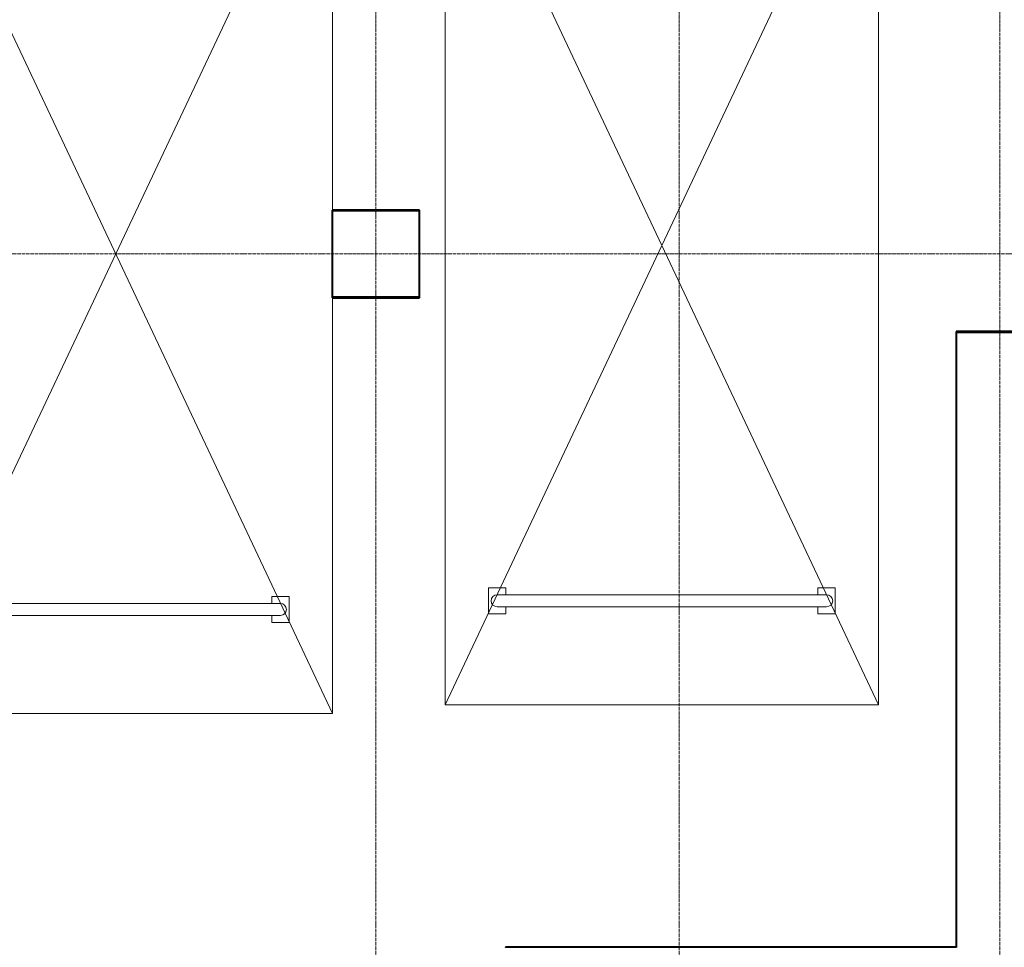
# Model space of a CAD drawing. Header units: millimetres. Extents: x -111 to 116289, y -9307 to 73893.
# Tile 73 of 128: x 40320 to 45998, y 43315 to 48665. Entities that reach past the tile are written whole.
import ezdxf

# ---------------------------------------------------------------- set-up
doc = ezdxf.new("R2010")
doc.units = ezdxf.units.MM
doc.linetypes.add('ADSK_Линия сетки', pattern=[25, 20, -2.5, 0, -2.5])
for name, color, linetype, lineweight in [('Оси', 7, 'Continuous', 9), ('Парковка', 7, 'Continuous', 18), ('Перекрытия', 7, 'Continuous', 18), ('Стены разрез', 7, 'Continuous', 40)]:
    doc.layers.add(name, color=color, linetype=linetype, lineweight=lineweight)

# ---------------------------------------------------------------- blocks, each defined once
blk = doc.blocks.new('199_Парковочные места 3 класса и МГН - Средний класс-5604847-Оборудование_B2_-11_400__На лист секция 5_-11_400')
at = {"layer": 'Парковка', "color": 253, "true_color": 0xaaaaaa}
for p, q in [((0, -5300), (2500, 0)), ((0, 0), (2500, -5300)), ((0, -5300), (0, 0)), ((0, 0), (2500, 0)), ((2500, 0), (2500, -5300)), ((250, -4625), (250, -4775)), ((250, -4625), (350, -4625)), ((350, -4625), (350, -4665)), ((2150, -4625), (2150, -4665)), ((2150, -4625), (2250, -4625)), ((2250, -4625), (2250, -4775)), ((300, -4665), (2200, -4665)), ((300, -4735), (2200, -4735)), ((350, -4735), (350, -4775)), ((2150, -4735), (2150, -4775)), ((250, -4775), (350, -4775)), ((2150, -4775), (2250, -4775)), ((2500, -5300), (0, -5300))]:
    blk.add_line(p, q, dxfattribs=at)
for centre, start, end in [((300, -4700), 90, 270), ((2200, -4700), 270, 90)]:
    blk.add_arc(centre, 35, start, end, dxfattribs=at)
blk = doc.blocks.new('135_SLK_GD_AR_rvt-1-Оборудование_B2_-11_400__На лист секция 5_-11_400')
at = {"layer": 'Перекрытия', "color": 253, "true_color": 0xaaaaaa}
for p, q in [((-13037459.7, -9283850.3), (-13036959.7, -9283850.3)), ((-13037459.7, -9284350.3), (-13037459.7, -9283850.3)), ((-13036959.7, -9283850.3), (-13036959.7, -9284350.3)), ((-13036959.7, -9284350.3), (-13037459.7, -9284350.3)), ((-13033859.7, -9288100.3), (-13033859.7, -9284550.3)), ((-13033859.7, -9284550.3), (-13022659.7, -9284550.3))]:
    blk.add_line(p, q, dxfattribs=at)
at = {"layer": 'Стены разрез', "color": 253, "true_color": 0xaaaaaa}
for p, q in [((-13036957.7, -9283848.3), (-13037461.7, -9283848.3)), ((-13037461.7, -9283848.3), (-13037461.7, -9283850.3)), ((-13037461.7, -9283850.3), (-13037461.7, -9284350.3)), ((-13037459.7, -9283850.3), (-13036959.7, -9283850.3)), ((-13037459.7, -9284350.3), (-13037459.7, -9283850.3)), ((-13036959.7, -9283850.3), (-13036959.7, -9284350.3)), ((-13036957.7, -9283850.3), (-13036957.7, -9283848.3)), ((-13036957.7, -9284352.3), (-13036957.7, -9283850.3)), ((-13037461.7, -9284350.3), (-13037461.7, -9284352.3)), ((-13037461.7, -9284352.3), (-13036959.7, -9284352.3)), ((-13036959.7, -9284350.3), (-13037459.7, -9284350.3)), ((-13036959.7, -9284352.3), (-13036957.7, -9284352.3)), ((-13026561.7, -9284548.3), (-13033861.7, -9284548.3)), ((-13033861.7, -9284548.3), (-13033861.7, -9284550.3)), ((-13033861.7, -9284550.3), (-13033861.7, -9288098.3)), ((-13033859.7, -9284550.3), (-13026561.7, -9284550.3)), ((-13033859.7, -9288100.3), (-13033859.7, -9284550.3)), ((-13033861.7, -9288098.3), (-13036461.7, -9288098.3)), ((-13036461.7, -9288098.3), (-13036461.7, -9288100.3))]:
    blk.add_line(p, q, dxfattribs=at)
at = {"layer": 'Парковка', "color": 253, "lineweight": 18, "true_color": 0xaaaaaa}
for p in [(-13036809.4, -9281400.3), (-13039959.7, -9281450.3)]:
    blk.add_blockref('199_Парковочные места 3 класса и МГН - Средний класс-5604847-Оборудование_B2_-11_400__На лист секция 5_-11_400', p, dxfattribs=at)
blk = doc.blocks.new('A$Cffbd38bb')
at = {"layer": 'Оси', "color": 253, "linetype": 'ADSK_Линия сетки', "true_color": 0xaaaaaa}
for p, q in [((40567.4, 800), (40567.4, 71114.3)), ((42317.4, 800), (42317.4, 71114.3)), ((44167.4, 800), (44167.4, 71114.3)), ((106567.3, 46229.5), (800, 46229.5))]:
    blk.add_line(p, q, dxfattribs=at)
at = {"lineweight": 5}
blk.add_blockref('135_SLK_GD_AR_rvt-1-Оборудование_B2_-11_400__На лист секция 5_-11_400', (13077777.1, 9330329.8), dxfattribs=at)

msp = doc.modelspace()

# ---------------------------------------------------------------- block references
msp.add_blockref('A$Cffbd38bb', (1805.7, 1084))

doc.saveas('drawing.dxf')
